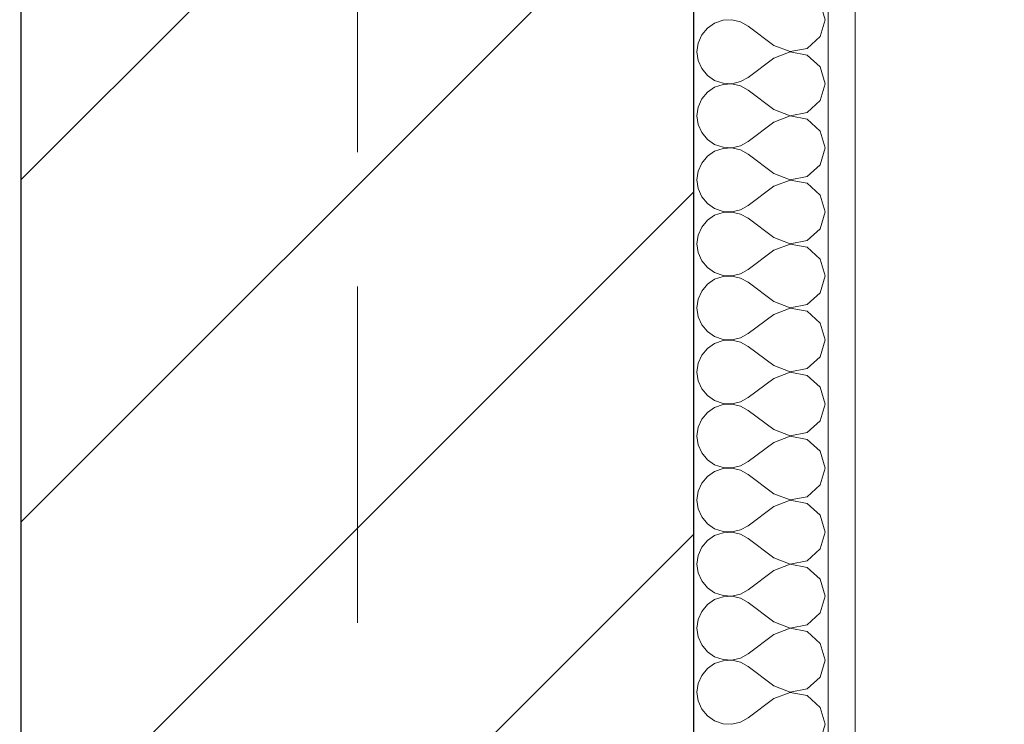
# Model space of a CAD drawing. Header units: millimetres. Extents: x 53458 to 260960, y -123310 to -86797.
# Tile 9 of 256: x 64979 to 65346, y -118250 to -117988. Entities that reach past the tile are written whole.
import ezdxf
from ezdxf.enums import TextEntityAlignment as Align

# ---------------------------------------------------------------- set-up
doc = ezdxf.new("R2010")
doc.units = ezdxf.units.MM
doc.header["$MEASUREMENT"] = 0
doc.linetypes.add('Przerywana podwójnie', pattern=[295, 125, -50, 70, -50])
for name, color, linetype in [('Nowe_A-Balkony', 7, 'Continuous'), ('Nowe_A-Osi', 7, 'Continuous'), ('Nowe_A-Wymiary-Zewnętrzne', 7, 'Continuous'), ('Nowe_A-Ściany-Wewnętrzne', 7, 'Continuous')]:
    doc.layers.add(name, color=color, linetype=linetype)
for name, color, linetype, lineweight in [('Nowe_A-Balkony_Nr_pióra__89', 7, 'Continuous', 13), ('Nowe_A-Osi_Nr_pióra__20', 1, 'Continuous', 13), ('Nowe_A-Osi_Nr_pióra__6', 5, 'Continuous', 13), ('Nowe_A-Wymiary-Zewnętrzne_Nr_pióra__46', 5, 'Continuous', 15), ('Nowe_A-Ściany-Wewnętrzne_Nr_pióra__174', 7, 'Continuous', 5), ('Nowe_A-Ściany-Wewnętrzne_Nr_pióra__27', 7, 'Continuous', 25), ('Nowe_A-Ściany-Wewnętrzne_Nr_pióra__47', 7, 'Continuous', 15)]:
    doc.layers.add(name, color=color, linetype=linetype, lineweight=lineweight)
doc.layers.add('Nowe_A-Wymiary-Zewnętrzne_Nr_pióra__45', color=7, linetype='Continuous', lineweight=15, true_color=0x40a5ff)
doc.layers.add('Nowe_A-Wymiary-Zewnętrzne_Nr_pióra__85', color=7, linetype='Continuous', lineweight=13, true_color=0x80c2ff)
doc.styles.add('STYL_AUTOMATYCZNY_1', font='arial.ttf')
doc.styles.add('STYL_AUTOMATYCZNY_2', font='arial.ttf')
doc.dimstyles.new('STYL_AUTOMATYCZNY__1', dxfattribs={"dimtxt": 125, "dimasz": 47.5, "dimexe": 0.18, "dimexo": 20, "dimgap": 0, "dimtad": 1, "dimtih": 1, "dimtoh": 1, "dimdec": 1, "dimlfac": 0.1, "dimzin": 0, "dimdsep": 46, "dimtxsty": 'STYL_AUTOMATYCZNY_2', "dimblk": 'ARROWHEAD_11', "dimblk1": 'ARROWHEAD_11', "dimblk2": 'ARROWHEAD_11', "dimcen": 0.09, "dimclrd": 256, "dimclre": 256, "dimclrt": 5, "dimadec": 1, "dimazin": 0, "dimtfac": 1, "dimtdec": 4, "dimtmove": 0, "dimatfit": 3, "dimfxl": 0, "dimtolj": 1, "dimtzin": 0, "dimarcsym": 0})
doc.dimstyles.new('STYL_AUTOMATYCZNY__2', dxfattribs={"dimtxt": 125, "dimasz": 47.5, "dimexe": 0.18, "dimexo": 20, "dimgap": 0, "dimtad": 1, "dimdec": 1, "dimlfac": 0.1, "dimzin": 0, "dimdsep": 46, "dimtxsty": 'STYL_AUTOMATYCZNY_2', "dimblk": 'ARROWHEAD_11', "dimblk1": 'ARROWHEAD_11', "dimblk2": 'ARROWHEAD_11', "dimcen": 0.09, "dimclrd": 256, "dimclre": 256, "dimclrt": 5, "dimadec": 1, "dimazin": 0, "dimtfac": 1, "dimtdec": 4, "dimtmove": 0, "dimatfit": 3, "dimfxl": 0, "dimtolj": 1, "dimtzin": 0, "dimarcsym": 0})

# ---------------------------------------------------------------- blocks, each defined once
blk = doc.blocks.new('Strop_1', base_point=(90780.07, -117167.6))
at = {"layer": 'Nowe_A-Balkony_Nr_pióra__89', "color": 7, "linetype": 'Continuous', "lineweight": 13, "flags": 128}
blk.add_lwpolyline([(90780.07, -117167.6), (90780.07, -118877.6), (65230.07, -118877.6), (65230.07, -117167.6)], close=True, dxfattribs=at)
blk = doc.blocks.new('*X243')
at = {"layer": 'Nowe_A-Ściany-Wewnętrzne_Nr_pióra__174', "color": 7, "linetype": 'Continuous', "lineweight": 5}
for p, q in [((65278.88, -117988.1), (65277.1, -117981.84)), ((65237.84, -117989.35), (65235.14, -117991.21)), ((65240.96, -117988.3), (65237.84, -117989.35)), ((65244.24, -117988.14), (65240.96, -117988.3)), ((65247.44, -117988.89), (65244.24, -117988.14)), ((65250.31, -117990.48), (65247.44, -117988.89)), ((65277.1, -117994.35), (65278.88, -117988.1)), ((65235.14, -117991.21), (65233.04, -117993.74)), ((65259.83, -117997.62), (65250.31, -117990.48)), ((65231.72, -117996.75), (65231.26, -118000)), ((65233.04, -117993.74), (65231.72, -117996.75)), ((65272.3, -117998.74), (65277.1, -117994.35)), ((65231.26, -118000), (65231.72, -118003.25)), ((65259.83, -117997.62), (65265.91, -117999.95)), ((65265.91, -118000.05), (65259.83, -118002.38)), ((65265.91, -117999.95), (65272.3, -117998.74)), ((65272.3, -118001.26), (65265.91, -118000.05)), ((65231.72, -118003.25), (65233.04, -118006.26)), ((65259.83, -118002.38), (65250.31, -118009.52)), ((65277.1, -118005.65), (65272.3, -118001.26)), ((65233.04, -118006.26), (65235.14, -118008.79)), ((65278.88, -118011.9), (65277.1, -118005.65)), ((65235.14, -118008.79), (65237.84, -118010.65)), ((65237.84, -118010.65), (65240.96, -118011.7)), ((65240.96, -118011.7), (65244.24, -118011.86)), ((65244.24, -118011.95), (65240.96, -118012.11)), ((65244.24, -118011.86), (65247.44, -118011.11)), ((65247.44, -118012.7), (65244.24, -118011.95)), ((65247.44, -118011.11), (65250.31, -118009.52)), ((65277.1, -118018.16), (65278.88, -118011.9)), ((65235.14, -118015.02), (65233.04, -118017.55)), ((65237.84, -118013.16), (65235.14, -118015.02)), ((65240.96, -118012.11), (65237.84, -118013.16)), ((65250.31, -118014.29), (65247.44, -118012.7)), ((65259.83, -118021.43), (65250.31, -118014.29)), ((65233.04, -118017.55), (65231.72, -118020.56)), ((65272.3, -118022.55), (65277.1, -118018.16)), ((65231.72, -118020.56), (65231.26, -118023.81)), ((65259.83, -118021.43), (65265.91, -118023.76)), ((65265.91, -118023.76), (65272.3, -118022.55)), ((65231.26, -118023.81), (65231.72, -118027.06)), ((65259.83, -118026.19), (65250.31, -118033.33)), ((65265.91, -118023.86), (65259.83, -118026.19)), ((65272.3, -118025.07), (65265.91, -118023.86)), ((65277.1, -118029.46), (65272.3, -118025.07)), ((65231.72, -118027.06), (65233.04, -118030.07)), ((65233.04, -118030.07), (65235.14, -118032.6)), ((65278.88, -118035.71), (65277.1, -118029.46)), ((65235.14, -118032.6), (65237.84, -118034.46)), ((65247.44, -118034.92), (65250.31, -118033.33)), ((65237.84, -118036.97), (65235.14, -118038.83)), ((65237.84, -118034.46), (65240.96, -118035.51)), ((65240.96, -118035.92), (65237.84, -118036.97)), ((65240.96, -118035.51), (65244.24, -118035.67)), ((65244.24, -118035.76), (65240.96, -118035.92)), ((65244.24, -118035.67), (65247.44, -118034.92)), ((65247.44, -118036.51), (65244.24, -118035.76)), ((65250.31, -118038.1), (65247.44, -118036.51)), ((65277.1, -118041.97), (65278.88, -118035.71)), ((65235.14, -118038.83), (65233.04, -118041.36)), ((65259.83, -118045.24), (65250.31, -118038.1)), ((65231.72, -118044.37), (65231.26, -118047.62)), ((65233.04, -118041.36), (65231.72, -118044.37)), ((65272.3, -118046.36), (65277.1, -118041.97)), ((65231.26, -118047.62), (65231.72, -118050.87)), ((65259.83, -118045.24), (65265.91, -118047.57)), ((65265.91, -118047.67), (65259.83, -118050)), ((65265.91, -118047.57), (65272.3, -118046.36)), ((65272.3, -118048.88), (65265.91, -118047.67)), ((65231.72, -118050.87), (65233.04, -118053.88)), ((65259.83, -118050), (65250.31, -118057.14)), ((65277.1, -118053.27), (65272.3, -118048.88)), ((65233.04, -118053.88), (65235.14, -118056.41)), ((65278.88, -118059.52), (65277.1, -118053.27)), ((65235.14, -118056.41), (65237.84, -118058.27)), ((65237.84, -118058.27), (65240.96, -118059.32)), ((65240.96, -118059.32), (65244.24, -118059.48)), ((65244.24, -118059.57), (65240.96, -118059.73)), ((65244.24, -118059.48), (65247.44, -118058.73)), ((65247.44, -118060.32), (65244.24, -118059.57)), ((65247.44, -118058.73), (65250.31, -118057.14)), ((65277.1, -118065.78), (65278.88, -118059.52)), ((65235.14, -118062.64), (65233.04, -118065.17)), ((65237.84, -118060.78), (65235.14, -118062.64)), ((65240.96, -118059.73), (65237.84, -118060.78)), ((65250.31, -118061.9), (65247.44, -118060.32)), ((65259.83, -118069.05), (65250.31, -118061.9)), ((65233.04, -118065.17), (65231.72, -118068.18)), ((65272.3, -118070.17), (65277.1, -118065.78)), ((65231.72, -118068.18), (65231.26, -118071.43)), ((65259.83, -118069.05), (65265.91, -118071.38)), ((65265.91, -118071.38), (65272.3, -118070.17)), ((65231.26, -118071.43), (65231.72, -118074.68)), ((65259.83, -118073.81), (65250.31, -118080.95)), ((65265.91, -118071.48), (65259.83, -118073.81)), ((65272.3, -118072.69), (65265.91, -118071.48)), ((65277.1, -118077.07), (65272.3, -118072.69)), ((65231.72, -118074.68), (65233.04, -118077.69)), ((65233.04, -118077.69), (65235.14, -118080.22)), ((65278.88, -118083.33), (65277.1, -118077.07)), ((65235.14, -118080.22), (65237.84, -118082.08)), ((65247.44, -118082.54), (65250.31, -118080.95)), ((65237.84, -118084.59), (65235.14, -118086.45)), ((65237.84, -118082.08), (65240.96, -118083.13)), ((65240.96, -118083.54), (65237.84, -118084.59)), ((65240.96, -118083.13), (65244.24, -118083.29)), ((65244.24, -118083.38), (65240.96, -118083.54)), ((65244.24, -118083.29), (65247.44, -118082.54)), ((65247.44, -118084.12), (65244.24, -118083.38)), ((65250.31, -118085.71), (65247.44, -118084.12)), ((65277.1, -118089.59), (65278.88, -118083.33)), ((65235.14, -118086.45), (65233.04, -118088.98)), ((65259.83, -118092.86), (65250.31, -118085.71)), ((65231.72, -118091.98), (65231.26, -118095.24)), ((65233.04, -118088.98), (65231.72, -118091.98)), ((65272.3, -118093.98), (65277.1, -118089.59)), ((65231.26, -118095.24), (65231.72, -118098.49)), ((65259.83, -118092.86), (65265.91, -118095.19)), ((65265.91, -118095.29), (65259.83, -118097.62)), ((65265.91, -118095.19), (65272.3, -118093.98)), ((65272.3, -118096.49), (65265.91, -118095.29)), ((65231.72, -118098.49), (65233.04, -118101.5)), ((65259.83, -118097.62), (65250.31, -118104.76)), ((65277.1, -118100.88), (65272.3, -118096.49)), ((65233.04, -118101.5), (65235.14, -118104.03)), ((65278.88, -118107.14), (65277.1, -118100.88)), ((65235.14, -118104.03), (65237.84, -118105.89)), ((65237.84, -118105.89), (65240.96, -118106.94)), ((65240.96, -118106.94), (65244.24, -118107.09)), ((65244.24, -118107.19), (65240.96, -118107.35)), ((65244.24, -118107.09), (65247.44, -118106.35)), ((65247.44, -118107.93), (65244.24, -118107.19)), ((65247.44, -118106.35), (65250.31, -118104.76)), ((65277.1, -118113.4), (65278.88, -118107.14)), ((65235.14, -118110.26), (65233.04, -118112.79)), ((65237.84, -118108.4), (65235.14, -118110.26)), ((65240.96, -118107.35), (65237.84, -118108.4)), ((65250.31, -118109.52), (65247.44, -118107.93)), ((65259.83, -118116.67), (65250.31, -118109.52)), ((65233.04, -118112.79), (65231.72, -118115.79)), ((65272.3, -118117.79), (65277.1, -118113.4)), ((65231.72, -118115.79), (65231.26, -118119.05)), ((65259.83, -118116.67), (65265.91, -118119)), ((65265.91, -118119), (65272.3, -118117.79)), ((65231.26, -118119.05), (65231.72, -118122.3)), ((65259.83, -118121.43), (65250.31, -118128.57)), ((65265.91, -118119.1), (65259.83, -118121.43)), ((65272.3, -118120.3), (65265.91, -118119.1)), ((65277.1, -118124.69), (65272.3, -118120.3)), ((65231.72, -118122.3), (65233.04, -118125.31)), ((65233.04, -118125.31), (65235.14, -118127.84)), ((65278.88, -118130.95), (65277.1, -118124.69)), ((65235.14, -118127.84), (65237.84, -118129.7)), ((65247.44, -118130.16), (65250.31, -118128.57)), ((65237.84, -118132.21), (65235.14, -118134.07)), ((65237.84, -118129.7), (65240.96, -118130.75)), ((65240.96, -118131.16), (65237.84, -118132.21)), ((65240.96, -118130.75), (65244.24, -118130.9)), ((65244.24, -118131), (65240.96, -118131.16)), ((65244.24, -118130.9), (65247.44, -118130.16)), ((65247.44, -118131.74), (65244.24, -118131)), ((65250.31, -118133.33), (65247.44, -118131.74)), ((65277.1, -118137.21), (65278.88, -118130.95)), ((65235.14, -118134.07), (65233.04, -118136.6)), ((65259.83, -118140.48), (65250.31, -118133.33)), ((65231.72, -118139.6), (65231.26, -118142.86)), ((65233.04, -118136.6), (65231.72, -118139.6)), ((65272.3, -118141.6), (65277.1, -118137.21)), ((65231.26, -118142.86), (65231.72, -118146.11)), ((65259.83, -118140.48), (65265.91, -118142.81)), ((65265.91, -118142.91), (65259.83, -118145.24)), ((65265.91, -118142.81), (65272.3, -118141.6)), ((65272.3, -118144.11), (65265.91, -118142.91)), ((65231.72, -118146.11), (65233.04, -118149.12)), ((65259.83, -118145.24), (65250.31, -118152.38)), ((65277.1, -118148.5), (65272.3, -118144.11)), ((65233.04, -118149.12), (65235.14, -118151.64)), ((65278.88, -118154.76), (65277.1, -118148.5)), ((65235.14, -118151.64), (65237.84, -118153.51)), ((65237.84, -118153.51), (65240.96, -118154.55)), ((65240.96, -118154.55), (65244.24, -118154.71)), ((65244.24, -118154.71), (65247.44, -118153.97)), ((65247.44, -118153.97), (65250.31, -118152.38)), ((65277.1, -118161.02), (65278.88, -118154.76)), ((65235.14, -118157.88), (65233.04, -118160.41)), ((65237.84, -118156.02), (65235.14, -118157.88)), ((65240.96, -118154.97), (65237.84, -118156.02)), ((65244.24, -118154.81), (65240.96, -118154.97)), ((65247.44, -118155.55), (65244.24, -118154.81)), ((65250.31, -118157.14), (65247.44, -118155.55)), ((65259.83, -118164.29), (65250.31, -118157.14)), ((65233.04, -118160.41), (65231.72, -118163.41)), ((65272.3, -118165.41), (65277.1, -118161.02)), ((65231.72, -118163.41), (65231.26, -118166.67)), ((65259.83, -118164.29), (65265.91, -118166.62)), ((65265.91, -118166.62), (65272.3, -118165.41)), ((65231.26, -118166.67), (65231.72, -118169.92)), ((65259.83, -118169.05), (65250.31, -118176.19)), ((65265.91, -118166.71), (65259.83, -118169.05)), ((65272.3, -118167.92), (65265.91, -118166.71)), ((65277.1, -118172.31), (65272.3, -118167.92)), ((65231.72, -118169.92), (65233.04, -118172.93)), ((65233.04, -118172.93), (65235.14, -118175.45)), ((65278.88, -118178.57), (65277.1, -118172.31)), ((65235.14, -118175.45), (65237.84, -118177.31)), ((65247.44, -118177.78), (65250.31, -118176.19)), ((65237.84, -118179.83), (65235.14, -118181.69)), ((65237.84, -118177.31), (65240.96, -118178.36)), ((65240.96, -118178.78), (65237.84, -118179.83)), ((65240.96, -118178.36), (65244.24, -118178.52)), ((65244.24, -118178.62), (65240.96, -118178.78)), ((65244.24, -118178.52), (65247.44, -118177.78)), ((65247.44, -118179.36), (65244.24, -118178.62)), ((65250.31, -118180.95), (65247.44, -118179.36)), ((65277.1, -118184.83), (65278.88, -118178.57)), ((65235.14, -118181.69), (65233.04, -118184.22)), ((65259.83, -118188.1), (65250.31, -118180.95)), ((65231.72, -118187.22), (65231.26, -118190.48)), ((65233.04, -118184.22), (65231.72, -118187.22)), ((65272.3, -118189.22), (65277.1, -118184.83)), ((65231.26, -118190.48), (65231.72, -118193.73)), ((65259.83, -118188.1), (65265.91, -118190.43)), ((65265.91, -118190.52), (65259.83, -118192.86)), ((65265.91, -118190.43), (65272.3, -118189.22)), ((65272.3, -118191.73), (65265.91, -118190.52)), ((65231.72, -118193.73), (65233.04, -118196.73)), ((65259.83, -118192.86), (65250.31, -118200)), ((65277.1, -118196.12), (65272.3, -118191.73)), ((65233.04, -118196.73), (65235.14, -118199.26)), ((65278.88, -118202.38), (65277.1, -118196.12)), ((65235.14, -118199.26), (65237.84, -118201.12)), ((65237.84, -118201.12), (65240.96, -118202.17)), ((65240.96, -118202.17), (65244.24, -118202.33)), ((65244.24, -118202.33), (65247.44, -118201.59)), ((65247.44, -118201.59), (65250.31, -118200)), ((65277.1, -118208.64), (65278.88, -118202.38)), ((65235.14, -118205.5), (65233.04, -118208.03)), ((65237.84, -118203.64), (65235.14, -118205.5)), ((65240.96, -118202.59), (65237.84, -118203.64)), ((65244.24, -118202.43), (65240.96, -118202.59)), ((65247.44, -118203.17), (65244.24, -118202.43)), ((65250.31, -118204.76), (65247.44, -118203.17)), ((65259.83, -118211.9), (65250.31, -118204.76)), ((65233.04, -118208.03), (65231.72, -118211.03)), ((65272.3, -118213.03), (65277.1, -118208.64)), ((65231.72, -118211.03), (65231.26, -118214.29)), ((65259.83, -118211.9), (65265.91, -118214.24)), ((65265.91, -118214.24), (65272.3, -118213.03)), ((65231.26, -118214.29), (65231.72, -118217.54)), ((65259.83, -118216.67), (65250.31, -118223.81)), ((65265.91, -118214.33), (65259.83, -118216.67)), ((65272.3, -118215.54), (65265.91, -118214.33)), ((65277.1, -118219.93), (65272.3, -118215.54)), ((65231.72, -118217.54), (65233.04, -118220.54)), ((65233.04, -118220.54), (65235.14, -118223.07)), ((65278.88, -118226.19), (65277.1, -118219.93)), ((65235.14, -118223.07), (65237.84, -118224.93)), ((65247.44, -118225.4), (65250.31, -118223.81)), ((65237.84, -118227.45), (65235.14, -118229.31)), ((65237.84, -118224.93), (65240.96, -118225.98)), ((65240.96, -118226.4), (65237.84, -118227.45)), ((65240.96, -118225.98), (65244.24, -118226.14)), ((65244.24, -118226.24), (65240.96, -118226.4)), ((65244.24, -118226.14), (65247.44, -118225.4)), ((65247.44, -118226.98), (65244.24, -118226.24)), ((65250.31, -118228.57), (65247.44, -118226.98)), ((65277.1, -118232.45), (65278.88, -118226.19)), ((65235.14, -118229.31), (65233.04, -118231.84)), ((65259.83, -118235.71), (65250.31, -118228.57)), ((65231.72, -118234.84), (65231.26, -118238.1)), ((65233.04, -118231.84), (65231.72, -118234.84)), ((65272.3, -118236.84), (65277.1, -118232.45)), ((65231.26, -118238.1), (65231.72, -118241.35)), ((65259.83, -118235.71), (65265.91, -118238.05)), ((65265.91, -118238.14), (65259.83, -118240.48)), ((65265.91, -118238.05), (65272.3, -118236.84)), ((65272.3, -118239.35), (65265.91, -118238.14)), ((65231.72, -118241.35), (65233.04, -118244.35)), ((65259.83, -118240.48), (65250.31, -118247.62)), ((65277.1, -118243.74), (65272.3, -118239.35)), ((65233.04, -118244.35), (65235.14, -118246.88)), ((65278.88, -118250), (65277.1, -118243.74)), ((65235.14, -118246.88), (65237.84, -118248.74)), ((65237.84, -118248.74), (65240.96, -118249.79)), ((65240.96, -118249.79), (65244.24, -118249.95)), ((65244.24, -118249.95), (65247.44, -118249.21)), ((65247.44, -118249.21), (65250.31, -118247.62)), ((65277.1, -118256.26), (65278.88, -118250))]:
    blk.add_line(p, q, dxfattribs=at)
blk = doc.blocks.new('Ściana_46', base_point=(65105.07, -117042.6))
at = {"layer": 'Nowe_A-Ściany-Wewnętrzne', "linetype": 'Continuous', "lineweight": 0, "true_color": 0x000000}
h = blk.add_hatch(dxfattribs=at)
h.set_pattern_fill('Bloczki_ceramiczne', color=18, style=0, pattern_type=2)
h.set_pattern_definition([(45, (0, 0), (-63.63961, 63.63961), [])])
h.paths.add_polyline_path([(65230.07, -118877.6), (65230.07, -117377.6), (64980.07, -117377.6), (64980.07, -118877.6)])
h = blk.add_hatch(dxfattribs=at)
h.set_pattern_fill('Tynk', color=18, style=0, pattern_type=2)
h.set_pattern_definition([(0, (0, 0), (0, 86.60254), [0, -50]), (0, (25, 43.3), (0, 86.60254), [0, -50])])
h.paths.add_polyline_path([(65290.07, -118877.6), (65290.07, -117377.6), (65280.07, -117377.6), (65280.07, -118877.6)])
at = {"layer": 'Nowe_A-Ściany-Wewnętrzne_Nr_pióra__27', "color": 7, "linetype": 'Continuous', "lineweight": 25}
for p, q in [((64980.07, -118877.6), (64980.07, -117377.6)), ((65230.07, -118877.6), (65230.07, -117377.6))]:
    blk.add_line(p, q, dxfattribs=at)
at = {"layer": 'Nowe_A-Ściany-Wewnętrzne_Nr_pióra__47', "color": 7, "linetype": 'Continuous', "lineweight": 15}
blk.add_line((65280.07, -118877.6), (65280.07, -117377.6), dxfattribs=at)
at = {"layer": 'Nowe_A-Ściany-Wewnętrzne_Nr_pióra__47', "color": 7, "linetype": 'Continuous', "lineweight": 15, "flags": 128}
blk.add_lwpolyline([(65290.07, -118877.6), (65290.07, -117377.6)], dxfattribs=at)
at = {"layer": 'Nowe_A-Ściany-Wewnętrzne', "color": 7, "lineweight": 25}
blk.add_blockref('*X243', (0, 0), dxfattribs=at)
blk = doc.blocks.new('Standardowy znacznik osi')
at = {"layer": 'Nowe_A-Osi_Nr_pióra__20', "color": 1, "linetype": 'Przerywana podwójnie', "lineweight": 13}
blk.add_line((23209.82, 0), (24209.82, 0), dxfattribs=at)
at = {"layer": 'Nowe_A-Osi_Nr_pióra__6', "color": 5, "lineweight": 13, "style": 'STYL_AUTOMATYCZNY_1'}
blk.add_attdef('AC_MarkerText_1', text='', height=400, rotation=90, dxfattribs=at).set_placement((-666.43, -91.43), align=Align.TOP_CENTER)
blk = doc.blocks.new('*D617')
at = {"layer": 'Nowe_A-Wymiary-Zewnętrzne_Nr_pióra__45', "linetype": 'Continuous', "lineweight": 15, "true_color": 0x40a5ff}
for points in [[(64757.57, -119360.12), (64758.52, -119364.91), (64761.23, -119368.96), (64765.29, -119371.67), (64770.07, -119372.62), (64774.86, -119371.67), (64778.91, -119368.96), (64781.62, -119364.91), (64782.57, -119360.12), (64781.62, -119355.34), (64778.91, -119351.29), (64774.86, -119348.58), (64770.07, -119347.62), (64765.29, -119348.58), (64761.23, -119351.29), (64758.52, -119355.34)], [(65092.57, -119360.12), (65093.52, -119364.91), (65096.23, -119368.96), (65100.29, -119371.67), (65105.07, -119372.62), (65109.86, -119371.67), (65113.91, -119368.96), (65116.62, -119364.91), (65117.57, -119360.12), (65116.62, -119355.34), (65113.91, -119351.29), (65109.86, -119348.58), (65105.07, -119347.62), (65100.29, -119348.58), (65096.23, -119351.29), (65093.52, -119355.34)]]:
    blk.add_hatch(color=161, dxfattribs=at).paths.add_polyline_path(points)
at = {"layer": 'Nowe_A-Wymiary-Zewnętrzne_Nr_pióra__45', "color": 161, "linetype": 'Continuous', "lineweight": 15, "true_color": 0x40a5ff}
for centre in [(64770.07, -119360.12), (65105.07, -119360.12)]:
    blk.add_circle(centre, 12.5, dxfattribs=at)
at = {"layer": 'Nowe_A-Wymiary-Zewnętrzne_Nr_pióra__85', "color": 151, "linetype": 'Continuous', "lineweight": 13, "true_color": 0x80c2ff}
for p, q in [((64770.07, -119347.62), (64770.07, -119313.25)), ((65105.07, -119347.62), (65105.07, -119313.25)), ((64745.07, -119360.12), (64757.57, -119360.12)), ((64782.57, -119360.12), (65092.57, -119360.12)), ((64770.07, -119407), (64770.07, -119372.62)), ((65105.07, -119407), (65105.07, -119372.62))]:
    blk.add_line(p, q, dxfattribs=at)
at = {"layer": 'Nowe_A-Wymiary-Zewnętrzne_Nr_pióra__46', "color": 5, "lineweight": 15, "insert": (64423.92, -119335.12), "char_height": 125, "attachment_point": 7, "style": 'STYL_AUTOMATYCZNY_2'}
blk.add_mtext('\\A1;{\\pql;\\fArial|b0|i0|c238|p0;\\W1.000000;33,5}', dxfattribs=at)
blk = doc.blocks.new('ARROWHEAD_11')
at = {"color": 0, "linetype": 'Continuous', "lineweight": 0}
blk.add_line((0, 0), (-1, 0), dxfattribs=at)
at = {"color": 0, "linetype": 'Continuous', "lineweight": 0, "const_width": 0.25, "flags": 128}
blk.add_lwpolyline([(-0.125, 0, 1), (0.125, 0, 1)], format="xyb", close=True, dxfattribs=at)
blk = doc.blocks.new('*D618')
at = {"layer": 'Nowe_A-Wymiary-Zewnętrzne_Nr_pióra__45', "linetype": 'Continuous', "lineweight": 15, "true_color": 0x40a5ff}
for points in [[(65092.57, -119360.12), (65093.52, -119364.91), (65096.23, -119368.96), (65100.29, -119371.67), (65105.07, -119372.62), (65109.86, -119371.67), (65113.91, -119368.96), (65116.62, -119364.91), (65117.57, -119360.12), (65116.62, -119355.34), (65113.91, -119351.29), (65109.86, -119348.58), (65105.07, -119347.62), (65100.29, -119348.58), (65096.23, -119351.29), (65093.52, -119355.34)], [(70492.57, -119360.12), (70493.52, -119364.91), (70496.23, -119368.96), (70500.29, -119371.67), (70505.07, -119372.62), (70509.86, -119371.67), (70513.91, -119368.96), (70516.62, -119364.91), (70517.57, -119360.12), (70516.62, -119355.34), (70513.91, -119351.29), (70509.86, -119348.58), (70505.07, -119347.62), (70500.29, -119348.58), (70496.23, -119351.29), (70493.52, -119355.34)]]:
    blk.add_hatch(color=161, dxfattribs=at).paths.add_polyline_path(points)
at = {"layer": 'Nowe_A-Wymiary-Zewnętrzne_Nr_pióra__45', "color": 161, "linetype": 'Continuous', "lineweight": 15, "true_color": 0x40a5ff}
for centre in [(65105.07, -119360.12), (70505.07, -119360.12)]:
    blk.add_circle(centre, 12.5, dxfattribs=at)
at = {"layer": 'Nowe_A-Wymiary-Zewnętrzne_Nr_pióra__85', "color": 151, "linetype": 'Continuous', "lineweight": 13, "true_color": 0x80c2ff}
for p, q in [((65105.07, -119347.62), (65105.07, -119313.25)), ((70505.07, -119347.62), (70505.07, -119313.25)), ((65117.57, -119360.12), (70492.57, -119360.12)), ((65105.07, -119407), (65105.07, -119372.62)), ((70505.07, -119407), (70505.07, -119372.62))]:
    blk.add_line(p, q, dxfattribs=at)
at = {"layer": 'Nowe_A-Wymiary-Zewnętrzne_Nr_pióra__46', "color": 5, "lineweight": 15, "insert": (67590.58, -119335.12), "char_height": 125, "attachment_point": 7, "style": 'STYL_AUTOMATYCZNY_2'}
blk.add_mtext('\\A1;{\\pql;\\fArial|b0|i0|c238|p0;\\W1.000000;540,0}', dxfattribs=at)
blk = doc.blocks.new('*D625')
at = {"layer": 'Nowe_A-Wymiary-Zewnętrzne_Nr_pióra__45', "linetype": 'Continuous', "lineweight": 15, "true_color": 0x40a5ff}
for points in [[(64757.57, -119576.11), (64758.52, -119580.89), (64761.23, -119584.95), (64765.29, -119587.66), (64770.07, -119588.61), (64774.86, -119587.66), (64778.91, -119584.95), (64781.62, -119580.89), (64782.57, -119576.11), (64781.62, -119571.32), (64778.91, -119567.27), (64774.86, -119564.56), (64770.07, -119563.61), (64765.29, -119564.56), (64761.23, -119567.27), (64758.52, -119571.32)], [(65227.57, -119576.11), (65228.52, -119580.89), (65231.23, -119584.95), (65235.29, -119587.66), (65240.07, -119588.61), (65244.86, -119587.66), (65248.91, -119584.95), (65251.62, -119580.89), (65252.57, -119576.11), (65251.62, -119571.32), (65248.91, -119567.27), (65244.86, -119564.56), (65240.07, -119563.61), (65235.29, -119564.56), (65231.23, -119567.27), (65228.52, -119571.32)]]:
    blk.add_hatch(color=161, dxfattribs=at).paths.add_polyline_path(points)
at = {"layer": 'Nowe_A-Wymiary-Zewnętrzne_Nr_pióra__45', "color": 161, "linetype": 'Continuous', "lineweight": 15, "true_color": 0x40a5ff}
for centre in [(64770.07, -119576.11), (65240.07, -119576.11)]:
    blk.add_circle(centre, 12.5, dxfattribs=at)
at = {"layer": 'Nowe_A-Wymiary-Zewnętrzne_Nr_pióra__85', "color": 151, "linetype": 'Continuous', "lineweight": 13, "true_color": 0x80c2ff}
for p, q in [((64770.07, -119563.61), (64770.07, -119529.23)), ((65240.07, -119563.61), (65240.07, -119529.23)), ((64745.07, -119576.11), (64757.57, -119576.11)), ((64782.57, -119576.11), (65227.57, -119576.11)), ((64770.07, -119622.98), (64770.07, -119588.61)), ((65240.07, -119622.98), (65240.07, -119588.61))]:
    blk.add_line(p, q, dxfattribs=at)
at = {"layer": 'Nowe_A-Wymiary-Zewnętrzne_Nr_pióra__46', "color": 5, "lineweight": 15, "insert": (64838.25, -119551.11), "char_height": 125, "attachment_point": 7, "style": 'STYL_AUTOMATYCZNY_2'}
blk.add_mtext('\\A1;{\\pql;\\fArial|b0|i0|c238|p0;\\W1.000000;47,0}', dxfattribs=at)
blk = doc.blocks.new('*D626')
at = {"layer": 'Nowe_A-Wymiary-Zewnętrzne_Nr_pióra__45', "linetype": 'Continuous', "lineweight": 15, "true_color": 0x40a5ff}
for points in [[(65227.57, -119576.11), (65228.52, -119580.89), (65231.23, -119584.95), (65235.29, -119587.66), (65240.07, -119588.61), (65244.86, -119587.66), (65248.91, -119584.95), (65251.62, -119580.89), (65252.57, -119576.11), (65251.62, -119571.32), (65248.91, -119567.27), (65244.86, -119564.56), (65240.07, -119563.61), (65235.29, -119564.56), (65231.23, -119567.27), (65228.52, -119571.32)], [(71857.57, -119576.11), (71858.52, -119580.89), (71861.23, -119584.95), (71865.29, -119587.66), (71870.07, -119588.61), (71874.86, -119587.66), (71878.91, -119584.95), (71881.62, -119580.89), (71882.57, -119576.11), (71881.62, -119571.32), (71878.91, -119567.27), (71874.86, -119564.56), (71870.07, -119563.61), (71865.29, -119564.56), (71861.23, -119567.27), (71858.52, -119571.32)]]:
    blk.add_hatch(color=161, dxfattribs=at).paths.add_polyline_path(points)
at = {"layer": 'Nowe_A-Wymiary-Zewnętrzne_Nr_pióra__45', "color": 161, "linetype": 'Continuous', "lineweight": 15, "true_color": 0x40a5ff}
for centre in [(65240.07, -119576.11), (71870.07, -119576.11)]:
    blk.add_circle(centre, 12.5, dxfattribs=at)
at = {"layer": 'Nowe_A-Wymiary-Zewnętrzne_Nr_pióra__85', "color": 151, "linetype": 'Continuous', "lineweight": 13, "true_color": 0x80c2ff}
for p, q in [((65240.07, -119563.61), (65240.07, -119529.23)), ((71870.07, -119563.61), (71870.07, -119529.23)), ((65252.57, -119576.11), (71857.57, -119576.11)), ((65240.07, -119622.98), (65240.07, -119588.61)), ((71870.07, -119622.98), (71870.07, -119588.61))]:
    blk.add_line(p, q, dxfattribs=at)
at = {"layer": 'Nowe_A-Wymiary-Zewnętrzne_Nr_pióra__46', "color": 5, "lineweight": 15, "char_height": 125, "attachment_point": 7, "style": 'STYL_AUTOMATYCZNY_2'}
for s, insert in [('\\A1;{\\pql;\\fArial|b0|i0|c238|p0;\\W1.000000;663,0}', (68173.75, -119551.11)), ('\\A1;{\\pql;\\fArial|b0|i0|c238|p0;\\W1.000000;27,0}', (71523.92, -119551.11))]:
    blk.add_mtext(s, dxfattribs=dict(at, insert=insert))
blk = doc.blocks.new('*D634')
at = {"layer": 'Nowe_A-Wymiary-Zewnętrzne_Nr_pióra__45', "linetype": 'Continuous', "lineweight": 15, "true_color": 0x40a5ff}
for points in [[(64757.57, -120008.08), (64758.52, -120012.86), (64761.23, -120016.91), (64765.29, -120019.62), (64770.07, -120020.58), (64774.86, -120019.62), (64778.91, -120016.91), (64781.62, -120012.86), (64782.57, -120008.08), (64781.62, -120003.29), (64778.91, -119999.24), (64774.86, -119996.53), (64770.07, -119995.58), (64765.29, -119996.53), (64761.23, -119999.24), (64758.52, -120003.29)], [(91227.57, -120008.08), (91228.52, -120012.86), (91231.23, -120016.91), (91235.29, -120019.62), (91240.07, -120020.58), (91244.86, -120019.62), (91248.91, -120016.91), (91251.62, -120012.86), (91252.57, -120008.08), (91251.62, -120003.29), (91248.91, -119999.24), (91244.86, -119996.53), (91240.07, -119995.58), (91235.29, -119996.53), (91231.23, -119999.24), (91228.52, -120003.29)]]:
    blk.add_hatch(color=161, dxfattribs=at).paths.add_polyline_path(points)
at = {"layer": 'Nowe_A-Wymiary-Zewnętrzne_Nr_pióra__45', "color": 161, "linetype": 'Continuous', "lineweight": 15, "true_color": 0x40a5ff}
for centre in [(64770.07, -120008.08), (91240.07, -120008.08)]:
    blk.add_circle(centre, 12.5, dxfattribs=at)
at = {"layer": 'Nowe_A-Wymiary-Zewnętrzne_Nr_pióra__85', "color": 151, "linetype": 'Continuous', "lineweight": 13, "true_color": 0x80c2ff}
for p, q in [((64770.07, -119995.58), (64770.07, -119961.2)), ((91240.07, -119995.58), (91240.07, -119961.2)), ((64745.07, -120008.08), (64757.57, -120008.08)), ((64782.57, -120008.08), (91227.57, -120008.08)), ((91252.57, -120008.08), (91265.07, -120008.08)), ((64770.07, -120054.95), (64770.07, -120020.58)), ((91240.07, -120054.95), (91240.07, -120020.58))]:
    blk.add_line(p, q, dxfattribs=at)
at = {"layer": 'Nowe_A-Wymiary-Zewnętrzne_Nr_pióra__46', "color": 5, "lineweight": 15, "insert": (77719.09, -119983.08), "char_height": 125, "attachment_point": 7, "style": 'STYL_AUTOMATYCZNY_2'}
blk.add_mtext('\\A1;{\\pql;\\fArial|b0|i0|c238|p0;\\W1.000000;2\xa0647,0}', dxfattribs=at)
blk = doc.blocks.new('*D636')
at = {"layer": 'Nowe_A-Wymiary-Zewnętrzne_Nr_pióra__45', "linetype": 'Continuous', "lineweight": 15, "true_color": 0x40a5ff}
for points in [[(64907.57, -119792.09), (64908.52, -119796.88), (64911.23, -119800.93), (64915.29, -119803.64), (64920.07, -119804.59), (64924.86, -119803.64), (64928.91, -119800.93), (64931.62, -119796.88), (64932.57, -119792.09), (64931.62, -119787.31), (64928.91, -119783.25), (64924.86, -119780.54), (64920.07, -119779.59), (64915.29, -119780.54), (64911.23, -119783.25), (64908.52, -119787.31)], [(65277.57, -119792.09), (65278.52, -119796.88), (65281.23, -119800.93), (65285.29, -119803.64), (65290.07, -119804.59), (65294.86, -119803.64), (65298.91, -119800.93), (65301.62, -119796.88), (65302.57, -119792.09), (65301.62, -119787.31), (65298.91, -119783.25), (65294.86, -119780.54), (65290.07, -119779.59), (65285.29, -119780.54), (65281.23, -119783.25), (65278.52, -119787.31)]]:
    blk.add_hatch(color=161, dxfattribs=at).paths.add_polyline_path(points)
at = {"layer": 'Nowe_A-Wymiary-Zewnętrzne_Nr_pióra__45', "color": 161, "linetype": 'Continuous', "lineweight": 15, "true_color": 0x40a5ff}
for centre in [(64920.07, -119792.09), (65290.07, -119792.09)]:
    blk.add_circle(centre, 12.5, dxfattribs=at)
at = {"layer": 'Nowe_A-Wymiary-Zewnętrzne_Nr_pióra__85', "color": 151, "linetype": 'Continuous', "lineweight": 13, "true_color": 0x80c2ff}
for p, q in [((64920.07, -119779.59), (64920.07, -119745.22)), ((65290.07, -119779.59), (65290.07, -119745.22)), ((64932.57, -119792.09), (65277.57, -119792.09)), ((64920.07, -119838.97), (64920.07, -119804.59)), ((65290.07, -119838.97), (65290.07, -119804.59))]:
    blk.add_line(p, q, dxfattribs=at)
at = {"layer": 'Nowe_A-Wymiary-Zewnętrzne_Nr_pióra__46', "color": 5, "lineweight": 15, "insert": (64938.25, -119767.09), "char_height": 125, "attachment_point": 7, "style": 'STYL_AUTOMATYCZNY_2'}
blk.add_mtext('\\A1;{\\pql;\\fArial|b0|i0|c238|p0;\\W1.000000;37,0}', dxfattribs=at)
blk = doc.blocks.new('*D637')
at = {"layer": 'Nowe_A-Wymiary-Zewnętrzne_Nr_pióra__45', "linetype": 'Continuous', "lineweight": 15, "true_color": 0x40a5ff}
for points in [[(65277.57, -119792.09), (65278.52, -119796.88), (65281.23, -119800.93), (65285.29, -119803.64), (65290.07, -119804.59), (65294.86, -119803.64), (65298.91, -119800.93), (65301.62, -119796.88), (65302.57, -119792.09), (65301.62, -119787.31), (65298.91, -119783.25), (65294.86, -119780.54), (65290.07, -119779.59), (65285.29, -119780.54), (65281.23, -119783.25), (65278.52, -119787.31)], [(65492.62, -119792.09), (65493.57, -119796.88), (65496.28, -119800.93), (65500.34, -119803.64), (65505.12, -119804.59), (65509.9, -119803.64), (65513.96, -119800.93), (65516.67, -119796.88), (65517.62, -119792.09), (65516.67, -119787.31), (65513.96, -119783.25), (65509.9, -119780.54), (65505.12, -119779.59), (65500.34, -119780.54), (65496.28, -119783.25), (65493.57, -119787.31)]]:
    blk.add_hatch(color=161, dxfattribs=at).paths.add_polyline_path(points)
at = {"layer": 'Nowe_A-Wymiary-Zewnętrzne_Nr_pióra__45', "color": 161, "linetype": 'Continuous', "lineweight": 15, "true_color": 0x40a5ff}
for centre in [(65290.07, -119792.09), (65505.12, -119792.09)]:
    blk.add_circle(centre, 12.5, dxfattribs=at)
at = {"layer": 'Nowe_A-Wymiary-Zewnętrzne_Nr_pióra__85', "color": 151, "linetype": 'Continuous', "lineweight": 13, "true_color": 0x80c2ff}
for p, q in [((65290.07, -119779.59), (65290.07, -119745.22)), ((65505.12, -119779.59), (65505.12, -119745.22)), ((65302.57, -119792.09), (65492.62, -119792.09)), ((65290.07, -119838.97), (65290.07, -119804.59)), ((65505.12, -119838.97), (65505.12, -119804.59))]:
    blk.add_line(p, q, dxfattribs=at)
blk = doc.blocks.new('*D689')
at = {"layer": 'Nowe_A-Wymiary-Zewnętrzne_Nr_pióra__45', "linetype": 'Continuous', "lineweight": 15, "true_color": 0x40a5ff}
for points in [[(93236.49, -117377.6), (93237.44, -117382.38), (93240.15, -117386.44), (93244.21, -117389.15), (93248.99, -117390.1), (93253.78, -117389.15), (93257.83, -117386.44), (93260.54, -117382.38), (93261.49, -117377.6), (93260.54, -117372.81), (93257.83, -117368.76), (93253.78, -117366.05), (93248.99, -117365.1), (93244.21, -117366.05), (93240.15, -117368.76), (93237.44, -117372.81)], [(93236.49, -118877.6), (93237.44, -118882.38), (93240.15, -118886.44), (93244.21, -118889.15), (93248.99, -118890.1), (93253.78, -118889.15), (93257.83, -118886.44), (93260.54, -118882.38), (93261.49, -118877.6), (93260.54, -118872.81), (93257.83, -118868.76), (93253.78, -118866.05), (93248.99, -118865.1), (93244.21, -118866.05), (93240.15, -118868.76), (93237.44, -118872.81)]]:
    blk.add_hatch(color=161, dxfattribs=at).paths.add_polyline_path(points)
at = {"layer": 'Nowe_A-Wymiary-Zewnętrzne_Nr_pióra__45', "color": 161, "linetype": 'Continuous', "lineweight": 15, "true_color": 0x40a5ff}
for centre in [(93248.99, -117377.6), (93248.99, -118877.6)]:
    blk.add_circle(centre, 12.5, dxfattribs=at)
at = {"layer": 'Nowe_A-Wymiary-Zewnętrzne_Nr_pióra__85', "color": 151, "linetype": 'Continuous', "lineweight": 13, "true_color": 0x80c2ff}
for p, q in [((93236.49, -117377.6), (93202.12, -117377.6)), ((93295.87, -117377.6), (93261.49, -117377.6)), ((93248.99, -118865.1), (93248.99, -117390.1)), ((93236.49, -118877.6), (93202.12, -118877.6)), ((93295.87, -118877.6), (93261.49, -118877.6)), ((93248.99, -118902.6), (93248.99, -118890.1))]:
    blk.add_line(p, q, dxfattribs=at)
at = {"layer": 'Nowe_A-Wymiary-Zewnętrzne_Nr_pióra__46', "color": 5, "lineweight": 15, "insert": (93223.99, -118342.09), "char_height": 125, "attachment_point": 7, "rotation": 90, "style": 'STYL_AUTOMATYCZNY_2'}
blk.add_mtext('\\A1;{\\pql;\\fArial|b0|i0|c238|p0;\\W1.000000;150,0}', dxfattribs=at)

msp = doc.modelspace()

# ---------------------------------------------------------------- block references
at = {"layer": 'Nowe_A-Balkony', "color": 7, "linetype": 'Continuous', "lineweight": 13}
msp.add_blockref('Strop_1', (90780.07, -117167.6), dxfattribs=at)
at = {"layer": 'Nowe_A-Osi', "color": 8, "linetype": 'Continuous', "lineweight": 13, "xscale": -1, "zscale": 1000, "rotation": 90}
msp.add_blockref('Standardowy znacznik osi', (65105.07, -94582.48), dxfattribs=at)
at = {"layer": 'Nowe_A-Ściany-Wewnętrzne', "color": 7, "lineweight": 25}
msp.add_blockref('Ściana_46', (65105.07, -117042.6), dxfattribs=at)

# ---------------------------------------------------------------- dimensions: what is measured, and where the dimension line sits
at = {"layer": 'Nowe_A-Wymiary-Zewnętrzne', "color": 151, "linetype": 'Continuous', "lineweight": 13, "true_color": 0x80c2ff}
for base, p1, p2, picture, middle in [((65105.07, -119360.12), (64770.07, -98707.6), (65105.07, -99042.6), '*D617', (64585.74, -119272.62)), ((65240.07, -119576.11), (64770.07, -98707.6), (65240.07, -108042.6), '*D625', (65000.07, -119488.61)), ((91240.07, -120008.08), (64770.07, -98707.6), (91240.07, -98707.6), '*D634', (78000.21, -119920.58)), ((70505.07, -119360.12), (65105.07, -99042.6), (70505.07, -107442.6), '*D618', (67799.96, -119272.62)), ((71870.07, -119576.11), (65240.07, -108042.6), (71870.07, -105622.6), '*D626', (68383.14, -119488.61)), ((65505.12, -119792.09), (65290.07, -118127.6), (65505.12, -117167.6), '*D637', (65679.44, -119704.59)), ((65290.07, -119792.09), (64920.07, -118127.6), (65290.07, -118127.6), '*D636', (65100.07, -119704.59))]:
    dim = msp.add_linear_dim(base=base, p1=p1, p2=p2, dimstyle='STYL_AUTOMATYCZNY__1', dxfattribs=at)
    dim.commit()
    dim.dimension.update_dxf_attribs({"geometry": picture, "text_midpoint": middle, "dimtype": 160})
dim = msp.add_linear_dim(base=(93248.99, -117377.6), p1=(64920.07, -118877.6), p2=(64770.07, -117377.6), angle=90, dimstyle='STYL_AUTOMATYCZNY__2', dxfattribs=at)
dim.commit()
dim.dimension.update_dxf_attribs({"geometry": '*D689', "text_midpoint": (93161.49, -118132.71), "dimtype": 160, "text_rotation": 90})

doc.saveas('drawing.dxf')
